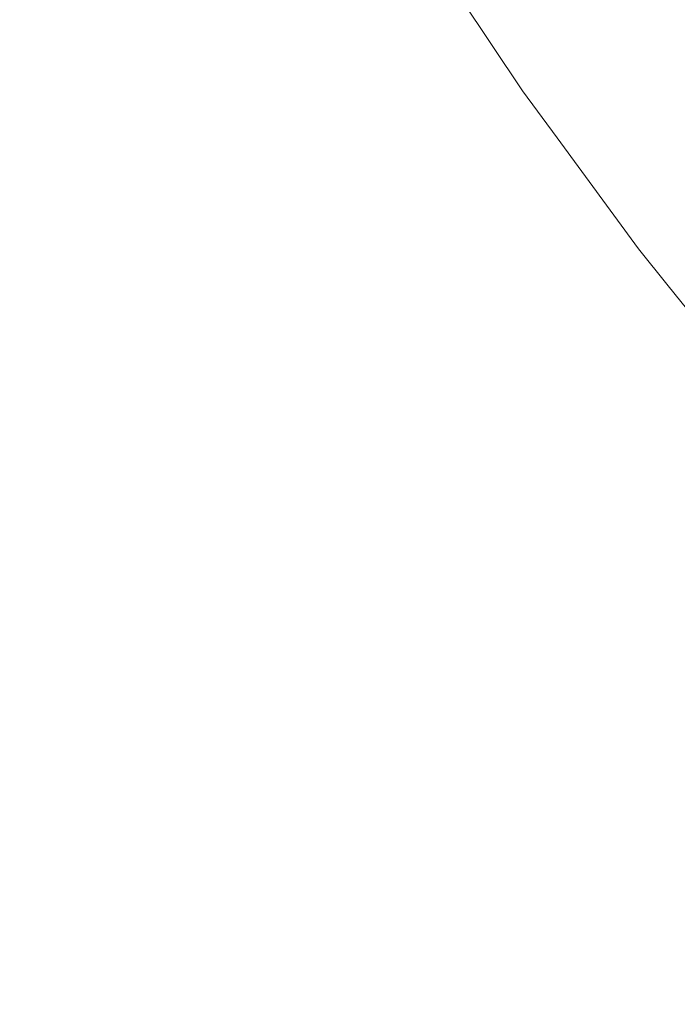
# Model space of a CAD drawing. Header units: centimetres. Extents: x -26 to 27.3, y -25.3 to -23.5.
# Tile 72 of 221: x -8.1037 to -8.0744, y -24.9153 to -24.8714. Entities that reach past the tile are written whole.
import ezdxf

# ---------------------------------------------------------------- set-up
doc = ezdxf.new("R2010")
doc.units = ezdxf.units.CM
doc.header["$LTSCALE"] = 2.54
doc.layers.add('Lucido design-1', color=7, linetype='Continuous')

# ---------------------------------------------------------------- blocks, each defined once
blk = doc.blocks.new('Gruppo-4-1')
at = {"color": 7, "linetype": 'Continuous', "lineweight": 9}
blk.add_3dface([(-25.917482, -23.559888, 1050.422055), (-25.917482, -25.159888, 1050.422055), (27.182518, -25.159888, 1050.422055), (27.182518, -23.559888, 1050.422055)], dxfattribs=at)
for points, invisible_edges in [([(-8.093535, -24.872046, 1049.681161), (-8.098259, -24.86426, 1049.681161), (-8.096894, -24.863472, 1049.684879), (-8.092205, -24.871199, 1049.684879)], 15), ([(-8.076855, -24.871482, 1049.954592), (-8.081571, -24.864424, 1049.954592), (-8.080376, -24.863663, 1049.95845), (-8.075695, -24.87067, 1049.95845)], 15), ([(-8.094991, -24.872974, 1049.677507), (-8.099755, -24.865123, 1049.677507), (-8.098259, -24.86426, 1049.681161), (-8.093535, -24.872046, 1049.681161)], 15), ([(-8.077884, -24.872203, 1049.950684), (-8.08263, -24.865099, 1049.950684), (-8.081571, -24.864424, 1049.954592), (-8.076855, -24.871482, 1049.954592)], 15), ([(-8.096573, -24.873982, 1049.673921), (-8.10138, -24.866061, 1049.673921), (-8.099755, -24.865123, 1049.677507), (-8.094991, -24.872974, 1049.677507)], 15), ([(-8.07878, -24.87283, 1049.94673), (-8.083553, -24.865687, 1049.94673), (-8.08263, -24.865099, 1049.950684), (-8.077884, -24.872203, 1049.950684)], 15), ([(-8.079541, -24.873363, 1049.942739), (-8.084337, -24.866186, 1049.942739), (-8.083553, -24.865687, 1049.94673), (-8.07878, -24.87283, 1049.94673)], 15), ([(-8.098278, -24.875068, 1049.670411), (-8.10313, -24.867072, 1049.670411), (-8.10138, -24.866061, 1049.673921), (-8.096573, -24.873982, 1049.673921)], 15), ([(-8.080168, -24.873802, 1049.938716), (-8.084982, -24.866597, 1049.938716), (-8.084337, -24.866186, 1049.942739), (-8.079541, -24.873363, 1049.942739)], 15), ([(-8.080658, -24.874145, 1049.934669), (-8.085487, -24.866919, 1049.934669), (-8.084982, -24.866597, 1049.938716), (-8.080168, -24.873802, 1049.938716)], 15), ([(-8.100103, -24.876231, 1049.666981), (-8.105004, -24.868154, 1049.666981), (-8.10313, -24.867072, 1049.670411), (-8.098278, -24.875068, 1049.670411)], 15), ([(-8.08123, -24.874546, 1049.92653), (-8.086076, -24.867294, 1049.92653), (-8.085852, -24.867151, 1049.930605), (-8.081013, -24.874393, 1049.930605)], 15), ([(-8.081013, -24.874393, 1049.930605), (-8.085852, -24.867151, 1049.930605), (-8.085487, -24.866919, 1049.934669), (-8.080658, -24.874145, 1049.934669)], 15), ([(-8.08211, -24.875162, 1049.708136), (-8.086981, -24.867871, 1049.708136), (-8.086578, -24.867614, 1049.71211), (-8.081719, -24.874888, 1049.71211)], 15), ([(-8.081719, -24.874888, 1049.71211), (-8.086578, -24.867614, 1049.71211), (-8.08631, -24.867443, 1049.716095), (-8.081458, -24.874705, 1049.716095)], 15), ([(-8.081458, -24.874705, 1049.716095), (-8.08631, -24.867443, 1049.716095), (-8.086177, -24.867358, 1049.720083), (-8.081328, -24.874614, 1049.720083)], 15), ([(-8.084381, -24.870011, 1049.722055), (-8.081312, -24.874603, 1049.722055), (-8.081328, -24.874614, 1049.720083), (-8.086177, -24.867358, 1049.720083)], 14), ([(-8.081311, -24.874602, 1049.9226), (-8.086159, -24.867347, 1049.9226), (-8.086076, -24.867294, 1049.92653), (-8.08123, -24.874546, 1049.92653)], 15), ([(-8.086159, -24.867347, 1049.9226), (-8.081311, -24.874602, 1049.9226), (-8.081312, -24.874603, 1049.922055), (-8.084381, -24.870011, 1049.922055)], 11), ([(-8.082632, -24.875527, 1049.704179), (-8.087519, -24.868213, 1049.704179), (-8.086981, -24.867871, 1049.708136), (-8.08211, -24.875162, 1049.708136)], 15), ([(-8.102046, -24.877468, 1049.66364), (-8.106999, -24.869306, 1049.66364), (-8.105004, -24.868154, 1049.666981), (-8.100103, -24.876231, 1049.666981)], 15), ([(-8.083284, -24.875984, 1049.700245), (-8.088191, -24.868641, 1049.700245), (-8.087519, -24.868213, 1049.704179), (-8.082632, -24.875527, 1049.704179)], 15), ([(-8.084067, -24.876532, 1049.696342), (-8.088996, -24.869155, 1049.696342), (-8.088191, -24.868641, 1049.700245), (-8.083284, -24.875984, 1049.700245)], 15), ([(-8.104136, -24.878799, 1049.660343), (-8.109145, -24.870545, 1049.660343), (-8.106999, -24.869306, 1049.66364), (-8.102046, -24.877468, 1049.66364)], 15), ([(-8.084978, -24.87717, 1049.692475), (-8.089935, -24.869752, 1049.692475), (-8.088996, -24.869155, 1049.696342), (-8.084067, -24.876532, 1049.696342)], 15), ([(-8.086018, -24.877898, 1049.688652), (-8.091005, -24.870434, 1049.688652), (-8.089935, -24.869752, 1049.692475), (-8.084978, -24.87717, 1049.692475)], 15), ([(-8.070712, -24.877465, 1049.95845), (-8.075695, -24.87067, 1049.95845), (-8.074404, -24.869766, 1049.962249), (-8.069462, -24.876507, 1049.962249)], 15), ([(-8.081312, -24.874603, 1049.722055), (-8.084381, -24.870011, 1049.722055), (-8.084381, -24.870011, 1049.922055), (-8.081312, -24.874603, 1049.922055)], 10), ([(-8.087184, -24.878714, 1049.684879), (-8.092205, -24.871199, 1049.684879), (-8.091005, -24.870434, 1049.688652), (-8.086018, -24.877898, 1049.688652)], 15), ([(-8.071836, -24.878328, 1049.954592), (-8.076855, -24.871482, 1049.954592), (-8.075695, -24.87067, 1049.95845), (-8.070712, -24.877465, 1049.95845)], 15), ([(-8.088475, -24.879619, 1049.681161), (-8.093535, -24.872046, 1049.681161), (-8.092205, -24.871199, 1049.684879), (-8.087184, -24.878714, 1049.684879)], 15), ([(-8.072832, -24.879092, 1049.950684), (-8.077884, -24.872203, 1049.950684), (-8.076855, -24.871482, 1049.954592), (-8.071836, -24.878328, 1049.954592)], 15), ([(-8.08989, -24.880609, 1049.677507), (-8.094991, -24.872974, 1049.677507), (-8.093535, -24.872046, 1049.681161), (-8.088475, -24.879619, 1049.681161)], 15), ([(-8.0737, -24.879758, 1049.94673), (-8.07878, -24.87283, 1049.94673), (-8.077884, -24.872203, 1049.950684), (-8.072832, -24.879092, 1049.950684)], 15), ([(-8.074437, -24.880324, 1049.942739), (-8.079541, -24.873363, 1049.942739), (-8.07878, -24.87283, 1049.94673), (-8.0737, -24.879758, 1049.94673)], 15), ([(-8.091426, -24.881685, 1049.673921), (-8.096573, -24.873982, 1049.673921), (-8.094991, -24.872974, 1049.677507), (-8.08989, -24.880609, 1049.677507)], 15), ([(-8.075044, -24.880789, 1049.938716), (-8.080168, -24.873802, 1049.938716), (-8.079541, -24.873363, 1049.942739), (-8.074437, -24.880324, 1049.942739)], 15), ([(-8.093082, -24.882844, 1049.670411), (-8.098278, -24.875068, 1049.670411), (-8.096573, -24.873982, 1049.673921), (-8.091426, -24.881685, 1049.673921)], 15), ([(-8.075862, -24.881417, 1049.930605), (-8.081013, -24.874393, 1049.930605), (-8.080658, -24.874145, 1049.934669), (-8.075519, -24.881154, 1049.934669)], 15), ([(-8.075519, -24.881154, 1049.934669), (-8.080658, -24.874145, 1049.934669), (-8.080168, -24.873802, 1049.938716), (-8.075044, -24.880789, 1049.938716)], 15), ([(-8.076294, -24.881749, 1049.716095), (-8.081458, -24.874705, 1049.716095), (-8.081328, -24.874614, 1049.720083), (-8.076168, -24.881652, 1049.720083)], 15), ([(-8.081328, -24.874614, 1049.720083), (-8.081312, -24.874603, 1049.722055), (-8.079778, -24.876696, 1049.722055)], 9), ([(-8.079778, -24.876696, 1049.722055), (-8.076153, -24.88164, 1049.722055), (-8.076168, -24.881652, 1049.720083), (-8.081328, -24.874614, 1049.720083)], 14), ([(-8.079778, -24.876696, 1049.922055), (-8.081312, -24.874603, 1049.922055), (-8.081311, -24.874602, 1049.9226)], 10), ([(-8.081312, -24.874603, 1049.922055), (-8.079778, -24.876696, 1049.922055), (-8.079778, -24.876696, 1049.722055), (-8.081312, -24.874603, 1049.722055)], 10), ([(-8.076152, -24.881639, 1049.9226), (-8.081311, -24.874602, 1049.9226), (-8.08123, -24.874546, 1049.92653), (-8.076073, -24.881579, 1049.92653)], 15), ([(-8.081311, -24.874602, 1049.9226), (-8.076152, -24.881639, 1049.9226), (-8.076153, -24.88164, 1049.922055), (-8.079778, -24.876696, 1049.922055)], 11), ([(-8.076073, -24.881579, 1049.92653), (-8.08123, -24.874546, 1049.92653), (-8.081013, -24.874393, 1049.930605), (-8.075862, -24.881417, 1049.930605)], 15), ([(-8.094855, -24.884086, 1049.666981), (-8.100103, -24.876231, 1049.666981), (-8.098278, -24.875068, 1049.670411), (-8.093082, -24.882844, 1049.670411)], 15), ([(-8.076925, -24.882233, 1049.708136), (-8.08211, -24.875162, 1049.708136), (-8.081719, -24.874888, 1049.71211), (-8.076546, -24.881942, 1049.71211)], 15), ([(-8.076546, -24.881942, 1049.71211), (-8.081719, -24.874888, 1049.71211), (-8.081458, -24.874705, 1049.716095), (-8.076294, -24.881749, 1049.716095)], 15), ([(-8.077431, -24.882621, 1049.704179), (-8.082632, -24.875527, 1049.704179), (-8.08211, -24.875162, 1049.708136), (-8.076925, -24.882233, 1049.708136)], 15), ([(-8.078063, -24.883106, 1049.700245), (-8.083284, -24.875984, 1049.700245), (-8.082632, -24.875527, 1049.704179), (-8.077431, -24.882621, 1049.704179)], 15), ([(-8.096742, -24.885407, 1049.66364), (-8.102046, -24.877468, 1049.66364), (-8.100103, -24.876231, 1049.666981), (-8.094855, -24.884086, 1049.666981)], 15), ([(-8.07882, -24.883687, 1049.696342), (-8.084067, -24.876532, 1049.696342), (-8.083284, -24.875984, 1049.700245), (-8.078063, -24.883106, 1049.700245)], 15), ([(-8.079703, -24.884364, 1049.692475), (-8.084978, -24.87717, 1049.692475), (-8.084067, -24.876532, 1049.696342), (-8.07882, -24.883687, 1049.696342)], 15), ([(-8.076153, -24.88164, 1049.722055), (-8.079778, -24.876696, 1049.722055), (-8.079778, -24.876696, 1049.922055), (-8.076153, -24.88164, 1049.922055)], 10), ([(-8.08071, -24.885137, 1049.688652), (-8.086018, -24.877898, 1049.688652), (-8.084978, -24.87717, 1049.692475), (-8.079703, -24.884364, 1049.692475)], 15), ([(-8.098771, -24.886828, 1049.660343), (-8.104136, -24.878799, 1049.660343), (-8.102046, -24.877468, 1049.66364), (-8.096742, -24.885407, 1049.66364)], 15), ([(-8.081839, -24.886004, 1049.684879), (-8.087184, -24.878714, 1049.684879), (-8.086018, -24.877898, 1049.688652), (-8.08071, -24.885137, 1049.688652)], 15), ([(-8.10088, -24.888305, 1049.657194), (-8.106307, -24.880183, 1049.657194), (-8.104136, -24.878799, 1049.660343), (-8.098771, -24.886828, 1049.660343)], 15), ([(-8.08309, -24.886963, 1049.681161), (-8.088475, -24.879619, 1049.681161), (-8.087184, -24.878714, 1049.684879), (-8.081839, -24.886004, 1049.684879)], 15), ([(-8.08446, -24.888015, 1049.677507), (-8.08989, -24.880609, 1049.677507), (-8.088475, -24.879619, 1049.681161), (-8.08309, -24.886963, 1049.681161)], 15), ([(-8.069034, -24.887056, 1049.942739), (-8.074437, -24.880324, 1049.942739), (-8.0737, -24.879758, 1049.94673), (-8.068322, -24.886458, 1049.94673)], 15), ([(-8.103095, -24.889855, 1049.65415), (-8.108587, -24.881635, 1049.65415), (-8.106307, -24.880183, 1049.657194), (-8.10088, -24.888305, 1049.657194)], 15), ([(-8.06962, -24.887547, 1049.938716), (-8.075044, -24.880789, 1049.938716), (-8.074437, -24.880324, 1049.942739), (-8.069034, -24.887056, 1049.942739)], 15), ([(-8.085948, -24.889156, 1049.673921), (-8.091426, -24.881685, 1049.673921), (-8.08989, -24.880609, 1049.677507), (-8.08446, -24.888015, 1049.677507)], 15), ([(-8.07041, -24.88821, 1049.930605), (-8.075862, -24.881417, 1049.930605), (-8.075519, -24.881154, 1049.934669), (-8.070079, -24.887932, 1049.934669)], 15), ([(-8.070079, -24.887932, 1049.934669), (-8.075519, -24.881154, 1049.934669), (-8.075044, -24.880789, 1049.938716), (-8.06962, -24.887547, 1049.938716)], 15), ([(-8.105411, -24.891477, 1049.651215), (-8.110972, -24.883155, 1049.651215), (-8.108587, -24.881635, 1049.65415), (-8.103095, -24.889855, 1049.65415)], 15), ([(-8.070827, -24.88856, 1049.716095), (-8.076294, -24.881749, 1049.716095), (-8.076168, -24.881652, 1049.720083), (-8.070706, -24.888458, 1049.720083)], 15), ([(-8.076168, -24.881652, 1049.720083), (-8.076153, -24.88164, 1049.722055), (-8.074829, -24.88329, 1049.722055)], 9), ([(-8.074829, -24.88329, 1049.722055), (-8.070691, -24.888446, 1049.722055), (-8.070706, -24.888458, 1049.720083), (-8.076168, -24.881652, 1049.720083)], 14), ([(-8.074829, -24.88329, 1049.922055), (-8.076153, -24.88164, 1049.922055), (-8.076152, -24.881639, 1049.9226)], 10), ([(-8.076153, -24.88164, 1049.922055), (-8.074829, -24.88329, 1049.922055), (-8.074829, -24.88329, 1049.722055), (-8.076153, -24.88164, 1049.722055)], 10), ([(-8.07069, -24.888445, 1049.9226), (-8.076152, -24.881639, 1049.9226), (-8.076073, -24.881579, 1049.92653), (-8.070614, -24.888381, 1049.92653)], 15), ([(-8.076152, -24.881639, 1049.9226), (-8.07069, -24.888445, 1049.9226), (-8.070691, -24.888446, 1049.922055), (-8.074829, -24.88329, 1049.922055)], 11), ([(-8.070614, -24.888381, 1049.92653), (-8.076073, -24.881579, 1049.92653), (-8.075862, -24.881417, 1049.930605), (-8.07041, -24.88821, 1049.930605)], 15), ([(-8.087552, -24.890387, 1049.670411), (-8.093082, -24.882844, 1049.670411), (-8.091426, -24.881685, 1049.673921), (-8.085948, -24.889156, 1049.673921)], 15), ([(-8.071437, -24.889071, 1049.708136), (-8.076925, -24.882233, 1049.708136), (-8.076546, -24.881942, 1049.71211), (-8.071071, -24.888764, 1049.71211)], 15), ([(-8.071071, -24.888764, 1049.71211), (-8.076546, -24.881942, 1049.71211), (-8.076294, -24.881749, 1049.716095), (-8.070827, -24.88856, 1049.716095)], 15), ([(-8.071925, -24.889481, 1049.704179), (-8.077431, -24.882621, 1049.704179), (-8.076925, -24.882233, 1049.708136), (-8.071437, -24.889071, 1049.708136)], 15), ([(-8.089269, -24.891704, 1049.666981), (-8.094855, -24.884086, 1049.666981), (-8.093082, -24.882844, 1049.670411), (-8.087552, -24.890387, 1049.670411)], 15), ([(-8.072535, -24.889993, 1049.700245), (-8.078063, -24.883106, 1049.700245), (-8.077431, -24.882621, 1049.704179), (-8.071925, -24.889481, 1049.704179)], 15), ([(-8.073267, -24.890607, 1049.696342), (-8.07882, -24.883687, 1049.696342), (-8.078063, -24.883106, 1049.700245), (-8.072535, -24.889993, 1049.700245)], 15), ([(-8.070691, -24.888446, 1049.722055), (-8.074829, -24.88329, 1049.722055), (-8.074829, -24.88329, 1049.922055), (-8.070691, -24.888446, 1049.922055)], 10), ([(-8.074119, -24.891322, 1049.692475), (-8.079703, -24.884364, 1049.692475), (-8.07882, -24.883687, 1049.696342), (-8.073267, -24.890607, 1049.696342)], 15), ([(-8.091096, -24.893107, 1049.66364), (-8.096742, -24.885407, 1049.66364), (-8.094855, -24.884086, 1049.666981), (-8.089269, -24.891704, 1049.666981)], 15), ([(-8.075091, -24.892138, 1049.688652), (-8.08071, -24.885137, 1049.688652), (-8.079703, -24.884364, 1049.692475), (-8.074119, -24.891322, 1049.692475)], 15), ([(-8.076181, -24.893053, 1049.684879), (-8.081839, -24.886004, 1049.684879), (-8.08071, -24.885137, 1049.688652), (-8.075091, -24.892138, 1049.688652)], 15), ([(-8.093062, -24.894615, 1049.660343), (-8.098771, -24.886828, 1049.660343), (-8.096742, -24.885407, 1049.66364), (-8.091096, -24.893107, 1049.66364)], 15), ([(-8.077389, -24.894066, 1049.681161), (-8.08309, -24.886963, 1049.681161), (-8.081839, -24.886004, 1049.684879), (-8.076181, -24.893053, 1049.684879)], 15), ([(-8.095104, -24.896182, 1049.657194), (-8.10088, -24.888305, 1049.657194), (-8.098771, -24.886828, 1049.660343), (-8.093062, -24.894615, 1049.660343)], 15), ([(-8.078712, -24.895176, 1049.677507), (-8.08446, -24.888015, 1049.677507), (-8.08309, -24.886963, 1049.681161), (-8.077389, -24.894066, 1049.681161)], 15), ([(-8.080149, -24.896382, 1049.673921), (-8.085948, -24.889156, 1049.673921), (-8.08446, -24.888015, 1049.677507), (-8.078712, -24.895176, 1049.677507)], 15), ([(-8.097249, -24.897828, 1049.65415), (-8.103095, -24.889855, 1049.65415), (-8.10088, -24.888305, 1049.657194), (-8.095104, -24.896182, 1049.657194)], 15), ([(-8.081697, -24.897681, 1049.670411), (-8.087552, -24.890387, 1049.670411), (-8.085948, -24.889156, 1049.673921), (-8.080149, -24.896382, 1049.673921)], 15), ([(-8.099492, -24.899549, 1049.651215), (-8.105411, -24.891477, 1049.651215), (-8.103095, -24.889855, 1049.65415), (-8.097249, -24.897828, 1049.65415)], 15), ([(-8.083355, -24.899072, 1049.666981), (-8.089269, -24.891704, 1049.666981), (-8.087552, -24.890387, 1049.670411), (-8.081697, -24.897681, 1049.670411)], 15), ([(-8.101831, -24.901344, 1049.648395), (-8.107826, -24.893168, 1049.648395), (-8.105411, -24.891477, 1049.651215), (-8.099492, -24.899549, 1049.651215)], 15), ([(-8.08512, -24.900553, 1049.66364), (-8.091096, -24.893107, 1049.66364), (-8.089269, -24.891704, 1049.666981), (-8.083355, -24.899072, 1049.666981)], 15), ([(-8.069172, -24.898887, 1049.688652), (-8.075091, -24.892138, 1049.688652), (-8.074119, -24.891322, 1049.692475), (-8.068237, -24.898029, 1049.692475)], 15), ([(-8.070222, -24.899848, 1049.684879), (-8.076181, -24.893053, 1049.684879), (-8.075091, -24.892138, 1049.688652), (-8.069172, -24.898887, 1049.688652)], 15), ([(-8.071384, -24.900913, 1049.681161), (-8.077389, -24.894066, 1049.681161), (-8.076181, -24.893053, 1049.684879), (-8.070222, -24.899848, 1049.684879)], 15), ([(-8.104262, -24.903209, 1049.645696), (-8.110335, -24.894925, 1049.645696), (-8.107826, -24.893168, 1049.648395), (-8.101831, -24.901344, 1049.648395)], 15), ([(-8.087018, -24.902145, 1049.660343), (-8.093062, -24.894615, 1049.660343), (-8.091096, -24.893107, 1049.66364), (-8.08512, -24.900553, 1049.66364)], 15), ([(-8.072658, -24.90208, 1049.677507), (-8.078712, -24.895176, 1049.677507), (-8.077389, -24.894066, 1049.681161), (-8.071384, -24.900913, 1049.681161)], 15), ([(-8.08899, -24.9038, 1049.657194), (-8.095104, -24.896182, 1049.657194), (-8.093062, -24.894615, 1049.660343), (-8.087018, -24.902145, 1049.660343)], 15), ([(-8.07404, -24.903347, 1049.673921), (-8.080149, -24.896382, 1049.673921), (-8.078712, -24.895176, 1049.677507), (-8.072658, -24.90208, 1049.677507)], 15), ([(-8.091061, -24.905538, 1049.65415), (-8.097249, -24.897828, 1049.65415), (-8.095104, -24.896182, 1049.657194), (-8.08899, -24.9038, 1049.657194)], 15), ([(-8.075531, -24.904713, 1049.670411), (-8.081697, -24.897681, 1049.670411), (-8.080149, -24.896382, 1049.673921), (-8.07404, -24.903347, 1049.673921)], 15), ([(-8.093227, -24.907356, 1049.651215), (-8.099492, -24.899549, 1049.651215), (-8.097249, -24.897828, 1049.65415), (-8.091061, -24.905538, 1049.65415)], 15), ([(-8.077126, -24.906175, 1049.666981), (-8.083355, -24.899072, 1049.666981), (-8.081697, -24.897681, 1049.670411), (-8.075531, -24.904713, 1049.670411)], 15), ([(-8.078825, -24.907731, 1049.66364), (-8.08512, -24.900553, 1049.66364), (-8.083355, -24.899072, 1049.666981), (-8.077126, -24.906175, 1049.666981)], 15), ([(-8.095485, -24.909251, 1049.648395), (-8.101831, -24.901344, 1049.648395), (-8.099492, -24.899549, 1049.651215), (-8.093227, -24.907356, 1049.651215)], 15), ([(-8.080651, -24.909405, 1049.660343), (-8.087018, -24.902145, 1049.660343), (-8.08512, -24.900553, 1049.66364), (-8.078825, -24.907731, 1049.66364)], 15), ([(-8.097832, -24.91122, 1049.645696), (-8.104262, -24.903209, 1049.645696), (-8.101831, -24.901344, 1049.648395), (-8.095485, -24.909251, 1049.648395)], 15), ([(-8.082549, -24.911144, 1049.657194), (-8.08899, -24.9038, 1049.657194), (-8.087018, -24.902145, 1049.660343), (-8.080651, -24.909405, 1049.660343)], 15), ([(-8.100264, -24.91326, 1049.643121), (-8.10678, -24.905141, 1049.643121), (-8.104262, -24.903209, 1049.645696), (-8.097832, -24.91122, 1049.645696)], 15), ([(-8.069063, -24.911469, 1049.670411), (-8.075531, -24.904713, 1049.670411), (-8.07404, -24.903347, 1049.673921), (-8.067634, -24.91004, 1049.673921)], 15), ([(-8.084543, -24.912971, 1049.65415), (-8.091061, -24.905538, 1049.65415), (-8.08899, -24.9038, 1049.657194), (-8.082549, -24.911144, 1049.657194)], 15), ([(-8.070593, -24.912999, 1049.666981), (-8.077126, -24.906175, 1049.666981), (-8.075531, -24.904713, 1049.670411), (-8.069063, -24.911469, 1049.670411)], 15), ([(-8.102776, -24.915368, 1049.640676), (-8.109382, -24.907138, 1049.640676), (-8.10678, -24.905141, 1049.643121), (-8.100264, -24.91326, 1049.643121)], 15), ([(-8.086628, -24.914881, 1049.651215), (-8.093227, -24.907356, 1049.651215), (-8.091061, -24.905538, 1049.65415), (-8.084543, -24.912971, 1049.65415)], 15), ([(-8.072222, -24.914628, 1049.66364), (-8.078825, -24.907731, 1049.66364), (-8.077126, -24.906175, 1049.666981), (-8.070593, -24.912999, 1049.666981)], 15), ([(-8.105365, -24.917541, 1049.638366), (-8.112063, -24.909195, 1049.638366), (-8.109382, -24.907138, 1049.640676), (-8.102776, -24.915368, 1049.640676)], 15), ([(-8.088801, -24.916873, 1049.648395), (-8.095485, -24.909251, 1049.648395), (-8.093227, -24.907356, 1049.651215), (-8.086628, -24.914881, 1049.651215)], 15), ([(-8.073974, -24.91638, 1049.660343), (-8.080651, -24.909405, 1049.660343), (-8.078825, -24.907731, 1049.66364), (-8.072222, -24.914628, 1049.66364)], 15), ([(-8.09106, -24.918942, 1049.645696), (-8.097832, -24.91122, 1049.645696), (-8.095485, -24.909251, 1049.648395), (-8.088801, -24.916873, 1049.648395)], 15), ([(-8.075795, -24.918201, 1049.657194), (-8.082549, -24.911144, 1049.657194), (-8.080651, -24.909405, 1049.660343), (-8.073974, -24.91638, 1049.660343)], 15), ([(-8.0934, -24.921087, 1049.643121), (-8.100264, -24.91326, 1049.643121), (-8.097832, -24.91122, 1049.645696), (-8.09106, -24.918942, 1049.645696)], 15), ([(-8.077706, -24.920112, 1049.65415), (-8.084543, -24.912971, 1049.65415), (-8.082549, -24.911144, 1049.657194), (-8.075795, -24.918201, 1049.657194)], 15), ([(-8.079706, -24.922112, 1049.651215), (-8.086628, -24.914881, 1049.651215), (-8.084543, -24.912971, 1049.65415), (-8.077706, -24.920112, 1049.65415)], 15), ([(-8.095818, -24.923302, 1049.640676), (-8.102776, -24.915368, 1049.640676), (-8.100264, -24.91326, 1049.643121), (-8.0934, -24.921087, 1049.643121)], 15), ([(-8.08179, -24.924196, 1049.648395), (-8.088801, -24.916873, 1049.648395), (-8.086628, -24.914881, 1049.651215), (-8.079706, -24.922112, 1049.651215)], 15)]:
    blk.add_3dface(points, dxfattribs=dict(at, invisible_edges=invisible_edges))

msp = doc.modelspace()

# ---------------------------------------------------------------- block references
at = {"layer": 'Lucido design-1', "color": 7}
msp.add_blockref('Gruppo-4-1', (0, 0), dxfattribs=at)

doc.saveas('drawing.dxf')
